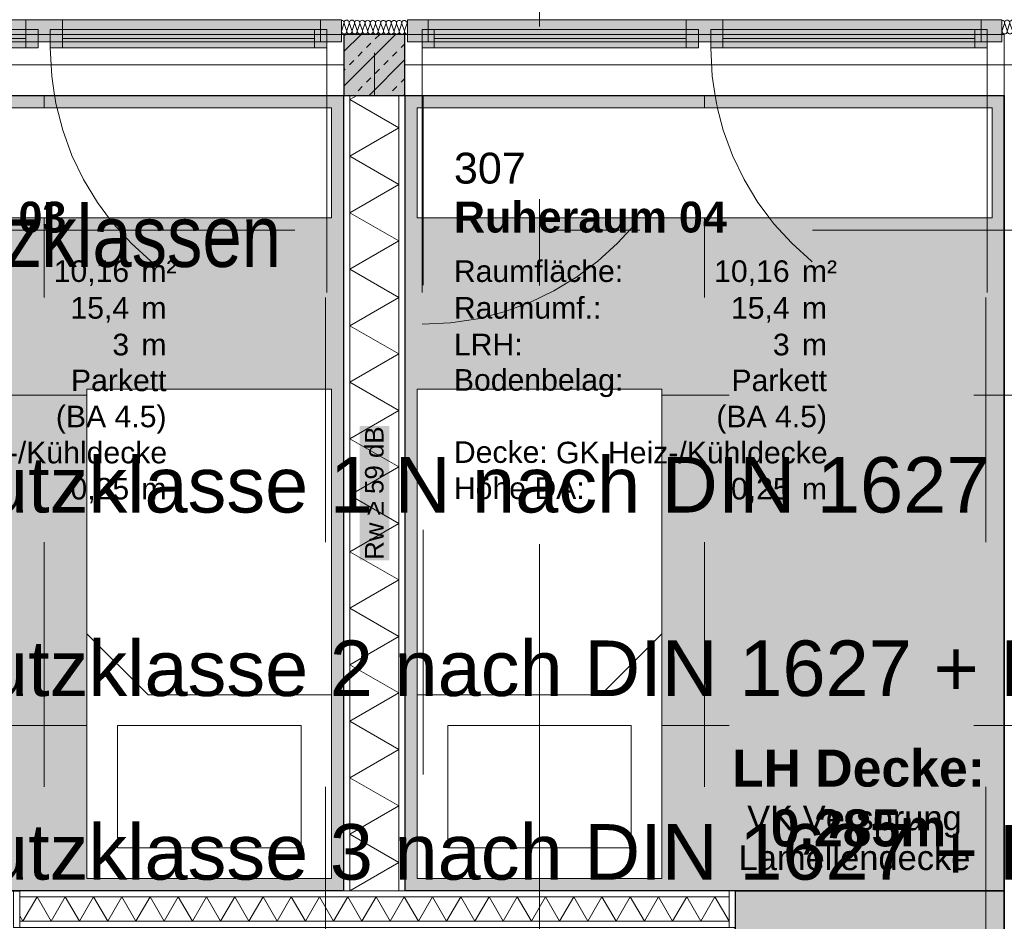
# Model space of a CAD drawing. Header units: metres. Extents: x -49 to 152, y -127 to 99.
# Tile 132 of 177: x -9.55 to -5.52, y -3.5 to 0.19. Entities that reach past the tile are written whole.
import ezdxf
from ezdxf.enums import TextEntityAlignment as Align

# ---------------------------------------------------------------- set-up
doc = ezdxf.new("R2010")
doc.units = ezdxf.units.M
doc.header["$PDMODE"] = 1
doc.header["$PDSIZE"] = -2
for name, pattern in [('Achsen 01', [5.291531, 3.175, -1.058062, 0.352704, -0.705764]), ('gestrichelt - 01', [2, 1, -1]), ('ISO-07 Punktiert', [0.889, 0.127, -0.762]), ('Raster 01', [2, 1, -1]), ('VW-01 Strichlinie kurz', [2, 1, -1])]:
    doc.linetypes.add(name, pattern=pattern)
doc.layers.get('0').update_dxf_attribs({"lineweight": 25})
for name, color, linetype, lineweight, true_color in [('013_Beton und Stahlbetonarbeiten-000 Brüstung', 7, 'Continuous', 9, 0xa6a6a6), ('013_Beton und Stahlbetonarbeiten-000 Sichtbeton-334 Außenwandöf', 5, 'Continuous', 5, 0x0000ff), ('014_Fassadenarbeiten-330 mineralische Dämmung', 7, 'Continuous', 9, 0x666666), ('027_Tischlerarbeiten-000 Versprung Akustikdecke', 7, 'gestrichelt - 01', 9, 0xa0a0a4), ('031_Metallbauarbeiten-350 Lamellendecke DS', 7, 'Continuous', 35, 0x666666), ('032_Metallarbeiten-Fenster', 7, 'Continuous', 13, 0x444444), ('039_Trockenbauarbeiten-340 Dämmung', 7, 'Continuous', 9, 0xc0c0c0), ('039_Trockenbauarbeiten-350 Deckenspiegel', 7, 'Continuous', 35, 0x008011), ('AV1-Achsen', 1, 'Achsen 01', 18, 0xff0000), ('AV1-Einrichtung', 7, 'Continuous', 9, 0xa6a6a6), ('AV1-Raster', 7, 'Raster 01', 9, 0xa6a6a6)]:
    doc.layers.add(name, color=color, linetype=linetype, lineweight=lineweight, true_color=true_color)
for name, color, linetype, lineweight in [('013_Beton und Stahlbetonarbeiten-000 Unterzüge', 7, 'ISO-07 Punktiert', 13), ('013_Beton und Stahlbetonarbeiten-330 Außenstützen', 7, 'Continuous', 25), ('039_Trockenbauarbeiten-340 Gipskarton', 7, 'Continuous', 9), ('039_Trockenbauarbeiten-alllg.', 7, 'Continuous', 9), ('_1.35m (3D)', 7, 'Continuous', 9), ('_GRU (2D)', 7, 'Continuous', 9), ('_Legende (2D)', 7, 'Continuous', 9), ('_OG 3 (2D)', 7, 'Continuous', 9), ('_OG 3 - DS (2D)', 7, 'Continuous', 9), ('AV1-Akustikvorgaben-Trennwände', 7, 'Continuous', 5), ('AV1-Schnitt Achsen', 7, 'Achsen 01', 18), ('AV1-Stempel-Raumstempel', 7, 'Continuous', 9), ('Bemaßung-Bemaßung', 7, 'Continuous', 9), ('Keine', 7, 'Continuous', 9)]:
    doc.layers.add(name, color=color, linetype=linetype, lineweight=lineweight)
doc.layers.get('0').freeze()
doc.styles.add('Arial', font='arial.ttf')
doc.styles.add('Arial (bold)', font='arialbd.ttf')
doc.styles.add('Arial Narrow', font='ARIALN.TTF')
doc.dimstyles.new('COE 50', dxfattribs={"dimtxt": 100.872396, "dimasz": 0.001414, "dimexe": 0.001, "dimexo": 0.01, "dimgap": 0.001, "dimtad": 1, "dimdec": 3, "dimtxsty": 'Arial', "dimblk": 'VW_SLASH-3', "dimblk1": 'VW_SLASH-3', "dimblk2": 'VW_SLASH-3', "dimcen": 0, "dimadec": 3, "dimazin": 0, "dimtfac": 0.8, "dimtdec": 3, "dimtix": 1, "dimtmove": 0, "dimatfit": 0, "dimldrblk": 'VW_SLASH-2', "dimfxl": 0.002, "dimfxlon": 1, "dimfrac": 2, "dimtolj": 1, "dimarcsym": 0})

# ---------------------------------------------------------------- blocks, each defined once
blk = doc.blocks.new('Group-4')
at = {"layer": 'AV1-Raster'}
for p, q in [((-9.45, -22.95), (-9.45, 1.35)), ((-8.1, -22.95), (-8.1, 1.35)), ((-6.75, -22.95), (-6.75, 1.35)), ((1.35, -1.35), (-40.5, -1.35)), ((1.35, -2.7), (-40.5, -2.7))]:
    blk.add_line(p, q, dxfattribs=at)
blk = doc.blocks.new('1.35m (3D)')
at = {"layer": 'AV1-Raster', "color": 7}
blk.add_blockref('Group-4', (0, 0), dxfattribs=at)
blk = doc.blocks.new('OG 3 - DS (2D)')
at = {"layer": '031_Metallbauarbeiten-350 Lamellendecke DS', "linetype": 'Continuous', "lineweight": 0, "transparency": 33554483}
for points in [[(-10.675, -0.125), (-10.675, -3.375), (-8.225, -3.375), (-8.225, -0.125)], [(-7.975, -3.375), (-5.525, -3.375), (-5.525, -0.125), (-7.975, -0.125)], [(-5.525, -3.375), (-6.625, -3.375), (-6.625, -5.275), (-5.525, -5.275)]]:
    blk.add_hatch(color=55, dxfattribs=at).paths.add_polyline_path(points)
at = {"layer": '039_Trockenbauarbeiten-350 Deckenspiegel', "linetype": 'Continuous', "lineweight": 0, "transparency": 33554508}
for points in [[(-10.675, -0.125), (-8.225, -0.125), (-8.225, -3.375), (-10.675, -3.375)], [(-7.975, -0.125), (-5.525, -0.125), (-5.525, -3.375), (-7.975, -3.375)]]:
    blk.add_hatch(color=2, dxfattribs=at).paths.add_polyline_path(points)
at = {"layer": '039_Trockenbauarbeiten-350 Deckenspiegel', "linetype": 'Continuous', "lineweight": 0, "transparency": 33554483}
blk.add_hatch(color=106, dxfattribs=at).paths.add_polyline_path([(-6.625, -3.375), (-5.525, -3.375), (-5.525, -5.275), (-6.625, -5.275)])
at = {"layer": '031_Metallbauarbeiten-350 Lamellendecke DS', "color": 251, "linetype": 'Continuous', "lineweight": 35, "transparency": 33554687, "flags": 128}
for points in [[(-10.675, -0.125), (-10.675, -3.375), (-8.225, -3.375), (-8.225, -0.125)], [(-7.975, -3.375), (-5.525, -3.375), (-5.525, -0.125), (-7.975, -0.125)], [(-5.525, -3.375), (-6.625, -3.375), (-6.625, -5.275), (-5.525, -5.275)]]:
    blk.add_lwpolyline(points, close=True, dxfattribs=at)
at = {"layer": '039_Trockenbauarbeiten-350 Deckenspiegel', "color": 251, "linetype": 'Continuous', "lineweight": 35, "transparency": 33554687, "flags": 128}
for points in [[(-10.675, -0.125), (-8.225, -0.125), (-8.225, -3.375), (-10.675, -3.375)], [(-7.975, -0.125), (-5.525, -0.125), (-5.525, -3.375), (-7.975, -3.375)]]:
    blk.add_lwpolyline(points, close=True, dxfattribs=at)
at = {"layer": '039_Trockenbauarbeiten-350 Deckenspiegel', "flags": 128}
blk.add_lwpolyline([(-6.625, -3.375), (-5.525, -3.375), (-5.525, -5.275), (-6.625, -5.275)], close=True, dxfattribs=at)
at = {"layer": '039_Trockenbauarbeiten-350 Deckenspiegel', "insert": (-6.1211, -3.0131), "char_height": 0.15131, "attachment_point": 5, "line_spacing_factor": 0.969122, "style": 'Arial (bold)'}
blk.add_mtext('LH Decke: \\P0,285m', dxfattribs=at)
blk = doc.blocks.new('Group-173')
at = {"color": 255, "transparency": 33554559}
for points in [[(-10.625, -0.175), (-8.275, -0.175), (-8.275, -0.625), (-10.625, -0.625)], [(-9.275, -1.325), (-8.275, -1.325), (-8.275, -3.325), (-9.275, -3.325)]]:
    blk.add_wipeout(points, dxfattribs=at).dxf.layer = 'AV1-Einrichtung'
at = {"layer": 'AV1-Einrichtung', "flags": 128}
for points in [[(-10.625, -0.175), (-8.275, -0.175), (-8.275, -0.625), (-10.625, -0.625)], [(-9.275, -1.325), (-8.275, -1.325), (-8.275, -3.325), (-9.275, -3.325)]]:
    blk.add_lwpolyline(points, close=True, dxfattribs=at)
at = {"color": 255, "transparency": 33554559}
for points in [[(-8.275, -2.575), (-9.025, -2.575), (-9.275, -2.325), (-9.275, -1.325), (-8.275, -1.325)], [(-9.15, -2.7), (-8.4, -2.7), (-8.4, -3.2), (-9.15, -3.2)]]:
    blk.add_wipeout(points, dxfattribs=at).dxf.layer = 'AV1-Einrichtung'
at = {"layer": 'AV1-Einrichtung', "flags": 128}
for points in [[(-8.275, -2.575), (-9.025, -2.575), (-9.275, -2.325), (-9.275, -1.325), (-8.275, -1.325)], [(-9.15, -2.7), (-8.4, -2.7), (-8.4, -3.2), (-9.15, -3.2)]]:
    blk.add_lwpolyline(points, close=True, dxfattribs=at)
blk = doc.blocks.new('Group-174')
at = {"color": 255, "transparency": 33554559}
for points in [[(-7.925, -0.175), (-5.575, -0.175), (-5.575, -0.625), (-7.925, -0.625)], [(-7.925, -1.325), (-6.925, -1.325), (-6.925, -3.325), (-7.925, -3.325)]]:
    blk.add_wipeout(points, dxfattribs=at).dxf.layer = 'AV1-Einrichtung'
at = {"layer": 'AV1-Einrichtung', "flags": 128}
for points in [[(-7.925, -0.175), (-5.575, -0.175), (-5.575, -0.625), (-7.925, -0.625)], [(-7.925, -1.325), (-6.925, -1.325), (-6.925, -3.325), (-7.925, -3.325)]]:
    blk.add_lwpolyline(points, close=True, dxfattribs=at)
at = {"color": 255, "transparency": 33554559}
for points in [[(-7.925, -2.575), (-7.175, -2.575), (-6.925, -2.325), (-6.925, -1.325), (-7.925, -1.325)], [(-7.8, -2.7), (-7.05, -2.7), (-7.05, -3.2), (-7.8, -3.2)]]:
    blk.add_wipeout(points, dxfattribs=at).dxf.layer = 'AV1-Einrichtung'
at = {"layer": 'AV1-Einrichtung', "flags": 128}
for points in [[(-7.925, -2.575), (-7.175, -2.575), (-6.925, -2.325), (-6.925, -1.325), (-7.925, -1.325)], [(-7.8, -2.7), (-7.05, -2.7), (-7.05, -3.2), (-7.8, -3.2)]]:
    blk.add_lwpolyline(points, close=True, dxfattribs=at)
blk = doc.blocks.new('Group-219')
at = {"color": 255, "linetype": 'Continuous', "lineweight": 5}
blk.add_wipeout([(-3.4, 6.65), (-3.4, 9.55), (-3.5, 9.55), (-3.5, 6.65)], dxfattribs=at).dxf.layer = '039_Trockenbauarbeiten-340 Dämmung'
blk = doc.blocks.new('Group-220')
at = {"layer": '039_Trockenbauarbeiten-340 Dämmung', "transparency": 33554687, "flags": 128}
blk.add_lwpolyline([(-3.5, 6.65), (-3.4, 6.7077), (-3.5, 6.7655), (-3.4, 6.8232), (-3.5, 6.8809), (-3.4, 6.9387), (-3.5, 6.9964), (-3.4, 7.0541), (-3.5, 7.1119), (-3.4, 7.1696), (-3.5, 7.2274), (-3.4, 7.2851), (-3.5, 7.3428), (-3.4, 7.4006), (-3.5, 7.4583), (-3.4, 7.516), (-3.5, 7.5738), (-3.4, 7.6315), (-3.5, 7.6892), (-3.4, 7.747), (-3.5, 7.8047), (-3.4, 7.8624), (-3.5, 7.9202), (-3.4, 7.9779), (-3.5, 8.0356), (-3.4, 8.0934), (-3.5, 8.1511), (-3.4, 8.2088), (-3.5, 8.2666), (-3.4, 8.3243), (-3.5, 8.3821), (-3.4, 8.4398), (-3.5, 8.4975), (-3.4, 8.5553), (-3.5, 8.613), (-3.4, 8.6707), (-3.5, 8.7285), (-3.4, 8.7862), (-3.5, 8.8439), (-3.4, 8.9017), (-3.5, 8.9594), (-3.4, 9.0171), (-3.5, 9.0749), (-3.4, 9.1326), (-3.5, 9.1903), (-3.4, 9.2481), (-3.5, 9.3058), (-3.4, 9.3635), (-3.5, 9.4213), (-3.4, 9.479), (-3.5, 9.5368), (-3.4771, 9.55)], dxfattribs=at)
blk = doc.blocks.new('Group-221')
at = {"layer": '039_Trockenbauarbeiten-340 Dämmung'}
blk.add_blockref('Group-219', (0, 0), dxfattribs=at)
at = {"layer": '039_Trockenbauarbeiten-340 Dämmung', "transparency": 33554687}
blk.add_blockref('Group-220', (0, 0), dxfattribs=at)
blk = doc.blocks.new('Parametric Object-20')
at = {"layer": '039_Trockenbauarbeiten-340 Dämmung', "color": 7, "transparency": 33554687}
blk.add_blockref('Group-221', (0, 0), dxfattribs=at)
at = {"layer": '039_Trockenbauarbeiten-340 Dämmung', "color": 0, "flags": 1}
for tag in ['IFC_UUID', 'instanceID', 'prm0_name', 'prm0_type', 'prm0_value', 'prm1_name', 'prm1_type', 'prm1_value', 'prm2_name', 'prm2_type', 'prm2_value', 'prm3_name', 'prm3_type', 'prm3_value', 'prm4_name', 'prm4_type', 'prm4_value', 'prm5_name', 'prm5_type', 'prm5_value', 'prm6_name', 'prm6_type', 'prm6_value']:
    blk.add_attdef(tag, (-9.55, -3.5), '', height=0.00018, dxfattribs=at)
blk = doc.blocks.new('Group-288')
at = {"color": 255, "linetype": 'Continuous', "lineweight": 5}
blk.add_wipeout([(-3.375, 8), (-0.125, 8), (-0.125, 8.2), (-3.375, 8.2)], dxfattribs=at).dxf.layer = '039_Trockenbauarbeiten-340 Dämmung'
blk = doc.blocks.new('Group-289')
at = {"layer": '039_Trockenbauarbeiten-340 Dämmung', "transparency": 33554687, "flags": 128}
blk.add_lwpolyline([(-3.375, 8.2), (-3.2595, 8), (-3.1441, 8.2), (-3.0286, 8), (-2.9131, 8.2), (-2.7976, 8), (-2.6822, 8.2), (-2.5667, 8), (-2.4512, 8.2), (-2.3358, 8), (-2.2203, 8.2), (-2.1048, 8), (-1.9894, 8.2), (-1.8739, 8), (-1.7584, 8.2), (-1.6429, 8), (-1.5275, 8.2), (-1.412, 8), (-1.2965, 8.2), (-1.1811, 8), (-1.0656, 8.2), (-0.9501, 8), (-0.8347, 8.2), (-0.7192, 8), (-0.6037, 8.2), (-0.4882, 8), (-0.3728, 8.2), (-0.2573, 8), (-0.1418, 8.2), (-0.125, 8.1708)], dxfattribs=at)
blk = doc.blocks.new('Group-290')
at = {"layer": '039_Trockenbauarbeiten-340 Dämmung'}
blk.add_blockref('Group-288', (0, 0), dxfattribs=at)
at = {"layer": '039_Trockenbauarbeiten-340 Dämmung', "transparency": 33554687}
blk.add_blockref('Group-289', (0, 0), dxfattribs=at)
blk = doc.blocks.new('Parametric Object-40')
at = {"layer": '039_Trockenbauarbeiten-340 Dämmung', "color": 7, "transparency": 33554687}
blk.add_blockref('Group-290', (0, 0), dxfattribs=at)
at = {"layer": '039_Trockenbauarbeiten-340 Dämmung', "color": 0, "flags": 1}
for tag in ['IFC_UUID', 'instanceID', 'prm0_name', 'prm0_type', 'prm0_value', 'prm1_name', 'prm1_type', 'prm1_value', 'prm2_name', 'prm2_type', 'prm2_value', 'prm3_name', 'prm3_type', 'prm3_value', 'prm4_name', 'prm4_type', 'prm4_value', 'prm5_name', 'prm5_type', 'prm5_value', 'prm6_name', 'prm6_type', 'prm6_value']:
    blk.add_attdef(tag, (-8.2, -3.375), '', height=0.00018, dxfattribs=at)
blk = doc.blocks.new('VW_SLASH-3')
at = {"color": 0, "linetype": 'ByBlock', "lineweight": -2, "transparency": 16777216}
blk.add_line((0, 0), (-1, 0), dxfattribs=at)
at = {"color": 0, "linetype": 'Continuous', "lineweight": 15, "transparency": 16777216, "flags": 128}
blk.add_lwpolyline([(0.5, 0.5), (-0.5, -0.5)], dxfattribs=at)
blk = doc.blocks.new('*D780')
at = {"layer": 'Bemaßung-Bemaßung', "color": 0, "linetype": 'Continuous', "lineweight": -2}
for p, q in [((-9.575, 1.575), (-9.575, 1.725)), ((-7.975, 1.575), (-7.975, 1.725)), ((-8.0457, 1.675), (-9.5043, 1.675))]:
    blk.add_line(p, q, dxfattribs=at)
at = {"layer": 'Defpoints', "color": 0}
for p in [(-9.575, 1.675), (-7.975, -0.125), (-9.575, -3.375)]:
    blk.add_point(p, dxfattribs=at)
at = {"layer": 'Bemaßung-Bemaßung', "color": 0, "lineweight": -2, "xscale": 0.070693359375, "yscale": 0.070693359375, "zscale": 0.070693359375, "rotation": 180}
blk.add_blockref('VW_SLASH-3', (-9.575, 1.675), dxfattribs=at)
at = {"layer": 'Bemaßung-Bemaßung', "color": 0, "lineweight": -2, "xscale": 0.070693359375, "yscale": 0.070693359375, "zscale": 0.070693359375}
blk.add_blockref('VW_SLASH-3', (-7.975, 1.675), dxfattribs=at)
at = {"layer": 'Bemaßung-Bemaßung', "color": 0, "insert": (-8.775, 1.7856), "char_height": 0.10087, "attachment_point": 5, "style": 'Arial'}
blk.add_mtext('\\A1;1,60', dxfattribs=at)
blk = doc.blocks.new('VW_SLASH-2')
at = {"color": 0, "linetype": 'ByBlock', "lineweight": -2, "transparency": 16777216}
blk.add_line((0, 0), (-1, 0), dxfattribs=at)
at = {"color": 0, "linetype": 'Continuous', "lineweight": 15, "transparency": 16777216, "flags": 128}
blk.add_lwpolyline([(0.5, 0.5), (-0.5, -0.5)], dxfattribs=at)
blk = doc.blocks.new('*D781')
at = {"layer": 'Bemaßung-Bemaßung', "color": 0, "linetype": 'Continuous', "lineweight": -2}
for p, q in [((-7.975, 1.575), (-7.975, 1.725)), ((-6.625, 1.575), (-6.625, 1.725)), ((-6.6957, 1.675), (-7.9043, 1.675))]:
    blk.add_line(p, q, dxfattribs=at)
at = {"layer": 'Defpoints', "color": 0}
for p in [(-7.975, 1.675), (-7.975, -0.125), (-6.625, -3.375)]:
    blk.add_point(p, dxfattribs=at)
at = {"layer": 'Bemaßung-Bemaßung', "color": 0, "lineweight": -2, "xscale": 0.070693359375, "yscale": 0.070693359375, "zscale": 0.070693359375, "rotation": 180}
blk.add_blockref('VW_SLASH-3', (-7.975, 1.675), dxfattribs=at)
at = {"layer": 'Bemaßung-Bemaßung', "color": 0, "lineweight": -2, "xscale": 0.070693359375, "yscale": 0.070693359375, "zscale": 0.070693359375}
blk.add_blockref('VW_SLASH-3', (-6.625, 1.675), dxfattribs=at)
at = {"layer": 'Bemaßung-Bemaßung', "color": 0, "insert": (-7.3, 1.7856), "char_height": 0.10087, "attachment_point": 5, "style": 'Arial'}
blk.add_mtext('\\A1;1,35', dxfattribs=at)
blk = doc.blocks.new('*D782')
at = {"layer": 'Bemaßung-Bemaßung', "color": 0, "linetype": 'Continuous', "lineweight": -2}
for p, q in [((-6.625, 1.575), (-6.625, 1.725)), ((-5.275, 1.575), (-5.275, 1.725)), ((-5.3457, 1.675), (-6.5543, 1.675))]:
    blk.add_line(p, q, dxfattribs=at)
at = {"layer": 'Defpoints', "color": 0}
for p in [(-6.625, 1.675), (-5.275, -0.125), (-6.625, -3.375)]:
    blk.add_point(p, dxfattribs=at)
at = {"layer": 'Bemaßung-Bemaßung', "color": 0, "lineweight": -2, "xscale": 0.070693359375, "yscale": 0.070693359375, "zscale": 0.070693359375, "rotation": 180}
blk.add_blockref('VW_SLASH-3', (-6.625, 1.675), dxfattribs=at)
at = {"layer": 'Bemaßung-Bemaßung', "color": 0, "lineweight": -2, "xscale": 0.070693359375, "yscale": 0.070693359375, "zscale": 0.070693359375}
blk.add_blockref('VW_SLASH-3', (-5.275, 1.675), dxfattribs=at)
at = {"layer": 'Bemaßung-Bemaßung', "color": 0, "insert": (-5.95, 1.7856), "char_height": 0.10087, "attachment_point": 5, "style": 'Arial'}
blk.add_mtext('\\A1;1,35', dxfattribs=at)
blk = doc.blocks.new('COE - Fenster 01')
at = {"layer": '032_Metallarbeiten-Fenster', "linetype": 'Continuous', "lineweight": 0}
for points in [[(-0.03, 2.515), (-0.03, 2.43), (0.06, 2.43), (0.06, 2.515)], [(0.02, 2.455), (0.02, 2.405), (-0.055, 2.405), (-0.055, 2.455)], [(-0.03, 2.43), (0.06, 2.43), (0.06, 0.17), (-0.03, 0.17)], [(0.02, 2.405), (0.02, 1.375), (-0.055, 1.375), (-0.055, 2.405)], [(0.02, 1.375), (0.02, 1.325), (-0.055, 1.325), (-0.055, 1.375)], [(0.06, 1.375), (0.06, 1.225), (-0.03, 1.225), (-0.03, 1.375)], [(0.02, 1.225), (0.02, 1.275), (-0.055, 1.275), (-0.055, 1.225)], [(0.02, 0.195), (0.02, 1.225), (-0.055, 1.225), (-0.055, 0.195)], [(0.02, 0.145), (0.02, 0.195), (-0.055, 0.195), (-0.055, 0.145)], [(0.06, 0.17), (-0.03, 0.17), (-0.03, 0.085), (0.06, 0.085)]]:
    blk.add_hatch(color=7, dxfattribs=at).paths.add_polyline_path(points)
at = {"layer": '032_Metallarbeiten-Fenster', "color": 7, "linetype": 'gestrichelt - 01', "lineweight": 18, "transparency": 33554687}
for p, q in [((-0.055, 2.455), (-1.185, 2.455)), ((-0.055, 0.145), (-1.185, 0.145))]:
    blk.add_line(p, q, dxfattribs=at)
at = {"layer": '032_Metallarbeiten-Fenster', "color": 7, "lineweight": 18}
for p, q in [((-0.0175, 2.405), (-0.0175, 1.375)), ((-0.0175, 0.195), (-0.0175, 1.225))]:
    blk.add_line(p, q, dxfattribs=at)
at = {"layer": '032_Metallarbeiten-Fenster', "color": 7, "lineweight": 18, "flags": 128}
for points in [[(-0.03, 2.515), (-0.03, 2.43), (0.06, 2.43), (0.06, 2.515)], [(0.02, 2.455), (0.02, 2.405), (-0.055, 2.405), (-0.055, 2.455)], [(-0.03, 2.43), (0.06, 2.43), (0.06, 0.17), (-0.03, 0.17)], [(0.02, 2.405), (0.02, 1.375), (-0.055, 1.375), (-0.055, 2.405)], [(0.02, 1.375), (0.02, 1.325), (-0.055, 1.325), (-0.055, 1.375)], [(0.06, 1.375), (0.06, 1.225), (-0.03, 1.225), (-0.03, 1.375)], [(0.02, 1.225), (0.02, 1.275), (-0.055, 1.275), (-0.055, 1.225)], [(0.02, 0.195), (0.02, 1.225), (-0.055, 1.225), (-0.055, 0.195)], [(0.02, 0.145), (0.02, 0.195), (-0.055, 0.195), (-0.055, 0.145)], [(0.06, 0.17), (-0.03, 0.17), (-0.03, 0.085), (0.06, 0.085)]]:
    blk.add_lwpolyline(points, close=True, dxfattribs=at)
at = {"layer": '032_Metallarbeiten-Fenster', "color": 7, "linetype": 'gestrichelt - 01', "lineweight": 18, "transparency": 33554687}
for centre, start, end in [((-0.055, 2.455), 180.0004, 270), ((-0.055, 0.145), 90, 179.9996)]:
    blk.add_arc(centre, 1.13, start, end, dxfattribs=at)
blk = doc.blocks.new('Group-526')
at = {"layer": '014_Fassadenarbeiten-330 mineralische Dämmung', "transparency": 33554687, "flags": 128}
for points in [[(15.324, -23.2855, 0.513088), (15.3343, -23.2714), (15.3251, -23.2435, -1.372995), (15.3455, -23.2434), (15.3354, -23.2714, 1.372583), (15.3558, -23.2713), (15.3466, -23.2434, -1.372995), (15.367, -23.2432), (15.3568, -23.2713, 1.372583), (15.3772, -23.2712)], [(15.3354, -23.2714, 1.372583), (15.3558, -23.2713), (15.3466, -23.2434, -1.372995), (15.367, -23.2432), (15.3568, -23.2713, 1.372583), (15.3772, -23.2712), (15.368, -23.2432, -1.372995), (15.3884, -23.2431), (15.3783, -23.2712, 1.372583), (15.3987, -23.2711), (15.3895, -23.2431, -1.372995), (15.4099, -23.243), (15.3997, -23.2711, 1.372583), (15.4201, -23.2709), (15.4109, -23.243, -1.372995), (15.4313, -23.2429), (15.4212, -23.2709, 1.372583), (15.4416, -23.2708), (15.4324, -23.2429, -1.372995), (15.4528, -23.2427), (15.4426, -23.2708, 1.372583), (15.463, -23.2707), (15.4538, -23.2427, -1.372995), (15.4742, -23.2426), (15.464, -23.2707, 1.372583), (15.4844, -23.2706), (15.4753, -23.2426, -1.372995), (15.4957, -23.2425), (15.4855, -23.2705, 1.372583), (15.5059, -23.2704), (15.4967, -23.2425, -1.372995), (15.5171, -23.2424), (15.5069, -23.2704, 1.372583), (15.5273, -23.2703), (15.5182, -23.2424, -1.372995), (15.5386, -23.2422), (15.5284, -23.2703, 1.372583), (15.5488, -23.2702), (15.5396, -23.2422, -1.372995), (15.56, -23.2421), (15.5498, -23.2702, 1.372583), (15.5702, -23.27), (15.5611, -23.2421, -1.372995), (15.5815, -23.242)], [(15.5284, -23.2703, 0.324435), (15.5324, -23.2822, 0.324435), (15.545, -23.2822, 0.324435), (15.5488, -23.2702), (15.5396, -23.2422, -0.324488), (15.5435, -23.2302, -0.324488), (15.5561, -23.2302, -0.324488), (15.56, -23.2421), (15.5498, -23.2702, 0.324435), (15.5538, -23.2821, 0.324435), (15.5664, -23.282, 0.324435), (15.5702, -23.27), (15.5611, -23.2421, -0.324488), (15.5649, -23.2301, -0.324488), (15.5775, -23.23, -0.324488), (15.5815, -23.242), (15.5713, -23.27, 0.324435), (15.5753, -23.282, 0.324435), (15.5879, -23.2819, 0.324435), (15.5917, -23.2699), (15.5825, -23.242, -0.540395), (15.5937, -23.228)], [(15.594, -23.279, -0.225531), (15.5927, -23.2699), (15.5939, -23.2666)]]:
    blk.add_lwpolyline(points, format="xyb", dxfattribs=at)
blk = doc.blocks.new('Group-530')
at = {"layer": '014_Fassadenarbeiten-330 mineralische Dämmung', "transparency": 33554687}
blk.add_blockref('Group-526', (0, 0), dxfattribs=at)
blk = doc.blocks.new('Parametric Object-75')
at = {"layer": '014_Fassadenarbeiten-330 mineralische Dämmung', "color": 7, "transparency": 33554687}
blk.add_blockref('Group-530', (0, 0), dxfattribs=at)
at = {"layer": '014_Fassadenarbeiten-330 mineralische Dämmung', "color": 0, "flags": 1}
for tag in ['IFC_UUID', 'instanceID', 'prm0_name', 'prm0_type', 'prm0_value', 'prm1_name', 'prm1_type', 'prm1_value', 'prm2_name', 'prm2_type', 'prm2_value', 'prm3_name', 'prm3_type', 'prm3_value', 'prm4_name', 'prm4_type', 'prm4_value', 'prm5_name', 'prm5_type', 'prm5_value', 'prm6_name', 'prm6_type', 'prm6_value']:
    blk.add_attdef(tag, (-8.2352, 0.1232), '', height=0.00018, dxfattribs=at)
blk = doc.blocks.new('Group-532')
at = {"layer": '014_Fassadenarbeiten-330 mineralische Dämmung', "transparency": 33554687, "flags": 128}
for points in [[(15.324, -23.2855, 0.513088), (15.3343, -23.2714), (15.3251, -23.2435, -1.372995), (15.3455, -23.2434), (15.3354, -23.2714, 1.372583), (15.3558, -23.2713), (15.3466, -23.2434, -1.372995), (15.367, -23.2432), (15.3568, -23.2713, 1.372583), (15.3772, -23.2712)], [(15.3354, -23.2714, 1.372583), (15.3558, -23.2713), (15.3466, -23.2434, -1.372995), (15.367, -23.2432), (15.3568, -23.2713, 1.372583), (15.3772, -23.2712), (15.368, -23.2432, -1.372995), (15.3884, -23.2431), (15.3783, -23.2712, 1.372583), (15.3987, -23.2711), (15.3895, -23.2431, -1.372995), (15.4099, -23.243), (15.3997, -23.2711, 1.372583), (15.4201, -23.2709), (15.4109, -23.243, -1.372995), (15.4313, -23.2429), (15.4212, -23.2709, 1.372583), (15.4416, -23.2708), (15.4324, -23.2429, -1.372995), (15.4528, -23.2427), (15.4426, -23.2708, 1.372583), (15.463, -23.2707), (15.4538, -23.2427, -1.372995), (15.4742, -23.2426), (15.464, -23.2707, 1.372583), (15.4844, -23.2706), (15.4753, -23.2426, -1.372995), (15.4957, -23.2425), (15.4855, -23.2705, 1.372583), (15.5059, -23.2704), (15.4967, -23.2425, -1.372995), (15.5171, -23.2424), (15.5069, -23.2704, 1.372583), (15.5273, -23.2703), (15.5182, -23.2424, -1.372995), (15.5386, -23.2422), (15.5284, -23.2703, 1.372583), (15.5488, -23.2702), (15.5396, -23.2422, -1.372995), (15.56, -23.2421), (15.5498, -23.2702, 1.372583), (15.5702, -23.27), (15.5611, -23.2421, -1.372995), (15.5815, -23.242)], [(15.5284, -23.2703, 0.324435), (15.5324, -23.2822, 0.324435), (15.545, -23.2822, 0.324435), (15.5488, -23.2702), (15.5396, -23.2422, -0.324488), (15.5435, -23.2302, -0.324488), (15.5561, -23.2302, -0.324488), (15.56, -23.2421), (15.5498, -23.2702, 0.324435), (15.5538, -23.2821, 0.324435), (15.5664, -23.282, 0.324435), (15.5702, -23.27), (15.5611, -23.2421, -0.324488), (15.5649, -23.2301, -0.324488), (15.5775, -23.23, -0.324488), (15.5815, -23.242), (15.5713, -23.27, 0.324435), (15.5753, -23.282, 0.324435), (15.5879, -23.2819, 0.324435), (15.5917, -23.2699), (15.5825, -23.242, -0.540395), (15.5937, -23.228)], [(15.594, -23.279, -0.225531), (15.5927, -23.2699), (15.5939, -23.2666)]]:
    blk.add_lwpolyline(points, format="xyb", dxfattribs=at)
blk = doc.blocks.new('Group-536')
at = {"layer": '014_Fassadenarbeiten-330 mineralische Dämmung', "transparency": 33554687}
blk.add_blockref('Group-532', (0, 0), dxfattribs=at)
blk = doc.blocks.new('Parametric Object-76')
at = {"layer": '014_Fassadenarbeiten-330 mineralische Dämmung', "color": 7, "transparency": 33554687}
blk.add_blockref('Group-536', (0, 0), dxfattribs=at)
at = {"layer": '014_Fassadenarbeiten-330 mineralische Dämmung', "color": 0, "flags": 1}
for tag in ['IFC_UUID', 'instanceID', 'prm0_name', 'prm0_type', 'prm0_value', 'prm1_name', 'prm1_type', 'prm1_value', 'prm2_name', 'prm2_type', 'prm2_value', 'prm3_name', 'prm3_type', 'prm3_value', 'prm4_name', 'prm4_type', 'prm4_value', 'prm5_name', 'prm5_type', 'prm5_value', 'prm6_name', 'prm6_type', 'prm6_value']:
    blk.add_attdef(tag, (-5.5352, 0.1232), '', height=0.00018, dxfattribs=at)
blk = doc.blocks.new('Raumstempel - Symbol - 1 (2D)')
at = {"layer": 'AV1-Stempel-Raumstempel', "attachment_point": 1, "line_spacing_factor": 0.967919, "style": 'Arial'}
for s, insert, char_height in [('Raumfläche:', (0.2, -0.6736), 0.088263), ('m²', (1.6225, -0.6736), 0.08826), ('Raumumf.:', (0.2, -0.8236), 0.08826), ('m', (1.6225, -0.8236), 0.0883), ('LRH:', (0.2, -0.9736), 0.08826), ('m', (1.6225, -0.9736), 0.0883), ('Bodenbelag:', (0.2, -1.118), 0.088263), ('Decke:', (0.2, -1.4131), 0.08826), ('Höhe DA:', (0.2, -1.5607), 0.08826), ('m', (1.6225, -1.5625), 0.0883)]:
    blk.add_mtext(s, dxfattribs=dict(at, insert=insert, char_height=char_height))
at = {"layer": 'AV1-Stempel-Raumstempel'}
for tag, style, p in [('Raumnummer', 'Arial', (0.2, -0.2337)), ('Raumname', 'Arial (bold)', (0.2, -0.4337))]:
    blk.add_attdef(tag, text='', height=0.1261, dxfattribs=dict(at, style=style)).set_placement(p, align=Align.TOP_LEFT)
at = {"layer": 'AV1-Stempel-Raumstempel', "style": 'Arial'}
for tag, p in [('Raumfläche', (1.5725, -0.6736)), ('Raumumfang', (1.5725, -0.8236)), ('LRH', (1.5725, -0.9736)), ('Bodenbelag', (1.7253, -1.1199)), ('Bodendetail', (1.7253, -1.2674)), ('Decke', (1.7278, -1.415)), ('Höhe_DA', (1.5725, -1.5625))]:
    blk.add_attdef(tag, text='', height=0.0883, dxfattribs=at).set_placement(p, align=Align.TOP_RIGHT)
blk = doc.blocks.new('Legende (2D)')
at = {"layer": 'Keine', "color": 253, "transparency": 33554687, "insert": (-11.4364, -0.5731), "char_height": 0.252181, "attachment_point": 1, "line_spacing_factor": 0.966594, "style": 'Arial Narrow'}
blk.add_mtext('Einbruchschutzklassen', dxfattribs=at)
at = {"layer": 'Keine', "color": 7, "transparency": 33554687, "char_height": 0.226963, "attachment_point": 4, "line_spacing_factor": 0.969122, "style": 'Arial'}
for s, insert in [('Einbruchschutzklasse 1 N nach DIN 1627 {\\C8;keine Anforderung an Verglasung }', (-11.4364, -1.75)), ('Einbruchschutzklasse 2 nach DIN 1627 {\\C8;+ P4A Verglasung nach EN 356}', (-11.4364, -2.5)), ('Einbruchschutzklasse 3 nach DIN 1627 {\\C8;\\H0.984x;+ P5A Verglasung nach EN 356}', (-11.4364, -3.25))]:
    blk.add_mtext(s, dxfattribs=dict(at, insert=insert))
blk = doc.blocks.new('Group-879')
at = {"layer": 'AV1-Achsen'}
blk.add_line((-43.2844, 0), (4.2656, 0), dxfattribs=at)
blk = doc.blocks.new('Group-886')
at = {"layer": 'AV1-Schnitt Achsen'}
blk.add_line((-43.35, -0.675), (4.2, -0.675), dxfattribs=at)
blk = doc.blocks.new('Group-889')
at = {"layer": 'AV1-Schnitt Achsen'}
blk.add_line((-7.425, -26.3), (-7.425, 4.7), dxfattribs=at)
blk = doc.blocks.new('GRU (2D)')
at = {"layer": 'AV1-Achsen', "color": 7}
blk.add_blockref('Group-879', (0, 0), dxfattribs=at)
at = {"layer": 'AV1-Schnitt Achsen', "color": 7}
for name in ['Group-889', 'Group-886']:
    blk.add_blockref(name, (0, 0), dxfattribs=at)
blk = doc.blocks.new('OG 3 (2D)')
at = {"layer": 'AV1-Einrichtung', "color": 7}
for name in ['Group-173', 'Group-174']:
    blk.add_blockref(name, (0, 0), dxfattribs=at)
at = {"color": 255}
for points, layer in [([(-10.675, -0.125), (-10.675, 0.125), (-8.225, 0.125), (-8.225, -0.125)], '013_Beton und Stahlbetonarbeiten-000 Brüstung'), ([(-7.975, -0.125), (-7.975, 0.125), (-5.525, 0.125), (-5.525, -0.125)], '013_Beton und Stahlbetonarbeiten-000 Brüstung'), ([(-8, -3.375), (-8, -0.125), (-8.2, -0.125), (-8.2, -3.375)], '039_Trockenbauarbeiten-340 Dämmung'), ([(-6.65, -3.4), (-6.65, -3.525), (-6.75, -3.525), (-6.75, -3.5), (-9.45, -3.5), (-9.45, -3.525), (-9.55, -3.525), (-9.55, -3.4)], '039_Trockenbauarbeiten-340 Dämmung')]:
    blk.add_wipeout(points, dxfattribs=at).dxf.layer = layer
at = {"layer": '013_Beton und Stahlbetonarbeiten-000 Brüstung', "flags": 128}
for points in [[(-10.675, -0.125), (-10.675, 0.125), (-8.225, 0.125), (-8.225, -0.125)], [(-7.975, -0.125), (-7.975, 0.125), (-5.525, 0.125), (-5.525, -0.125)]]:
    blk.add_lwpolyline(points, close=True, dxfattribs=at)
at = {"layer": '013_Beton und Stahlbetonarbeiten-000 Unterzüge', "linetype": 'VW-01 Strichlinie kurz', "flags": 128}
blk.add_lwpolyline([(-5.6, -7.95), (-5.6, -0.125), (-5.2, -0.125), (-5.2, -7.95)], close=True, dxfattribs=at)
at = {"layer": '027_Tischlerarbeiten-000 Versprung Akustikdecke', "color": 7, "linetype": 'Continuous'}
blk.add_solid([(-6.1375, -3.375), (-6.1793, -3.321), (-6.0957, -3.321)], dxfattribs=at)
at = {"layer": '039_Trockenbauarbeiten-340 Dämmung', "flags": 128}
for points in [[(-8, -3.375), (-8, -0.125), (-8.2, -0.125), (-8.2, -3.375)], [(-6.65, -3.4), (-6.65, -3.525), (-6.75, -3.525), (-6.75, -3.5), (-9.45, -3.5), (-9.45, -3.525), (-9.55, -3.525), (-9.55, -3.4)]]:
    blk.add_lwpolyline(points, close=True, dxfattribs=at)
at = {"layer": '039_Trockenbauarbeiten-alllg.'}
for p, q in [((-8.225, 0), (-10.675, 0)), ((-5.525, 0), (-7.975, 0))]:
    blk.add_line(p, q, dxfattribs=at)
at = {"layer": '014_Fassadenarbeiten-330 mineralische Dämmung', "xscale": -1, "rotation": 180}
for name, p in [('Parametric Object-75', (-23.5589, -23.1023)), ('Parametric Object-76', (-20.8589, -23.1023))]:
    blk.add_blockref(name, p, dxfattribs=at)
at = {"layer": 'AV1-Stempel-Raumstempel'}
for p, values in [((-10.675, -0.125), {'Raumname': 'Ruheraum 03', 'Raumnummer': '305', 'Bodendetail': '(BA 4.5)', 'Raumfläche': '10,16', 'LRH': '3', 'Raumumfang': '15,4', 'Höhe_DA': '0,25', 'Decke': 'GK Heiz-/Kühldecke', 'Bodenbelag': 'Parkett'}), ((-7.975, -0.125), {'Raumname': 'Ruheraum 04', 'Raumnummer': '307', 'Bodendetail': '(BA 4.5)', 'Raumfläche': '10,16', 'LRH': '3', 'Raumumfang': '15,4', 'Höhe_DA': '0,25', 'Decke': 'GK Heiz-/Kühldecke', 'Bodenbelag': 'Parkett'})]:
    blk.add_blockref('Raumstempel - Symbol - 1 (2D)', p, dxfattribs=at).add_auto_attribs(values)
at = {"layer": '027_Tischlerarbeiten-000 Versprung Akustikdecke', "insert": (-6.1375, -3.2921), "char_height": 0.100872, "attachment_point": 8, "line_spacing_factor": 0.969122, "style": 'Arial'}
blk.add_mtext('VK Versprung\\PLamellendecke', dxfattribs=at)
at = {"layer": '039_Trockenbauarbeiten-340 Dämmung', "rotation": 90}
for name in ['Parametric Object-40', 'Parametric Object-20']:
    blk.add_blockref(name, (0, 0), dxfattribs=at)
at = {"layer": 'AV1-Akustikvorgaben-Trennwände', "color": 7}
blk.add_solid([(-8.0391, -2.0242), (-8.0391, -1.4758), (-8.1609, -2.0242), (-8.1609, -1.4758)], dxfattribs=at)
blk.add_solid([(-8.0391, -2.0242), (-8.0391, -1.4758), (-8.1609, -2.0242), (-8.1609, -1.4758)], dxfattribs=at)
at = {"layer": 'AV1-Akustikvorgaben-Trennwände', "insert": (-8.1, -1.75), "char_height": 0.07565, "attachment_point": 5, "rotation": 90, "line_spacing_factor": 0.971931, "style": 'Arial'}
blk.add_mtext('Rw ≥ 59 dB', dxfattribs=at)
at = {"color": 255}
blk.add_wipeout([(-9.55, -3.525), (-6.65, -3.525), (-6.65, -3.5), (-9.55, -3.5)], dxfattribs=at).dxf.layer = '039_Trockenbauarbeiten-340 Gipskarton'
at = {"layer": '039_Trockenbauarbeiten-340 Gipskarton', "flags": 128}
blk.add_lwpolyline([(-9.55, -3.525), (-6.65, -3.525), (-6.65, -3.5), (-9.55, -3.5)], close=True, dxfattribs=at)
at = {"color": 255}
blk.add_wipeout([(-6.65, -3.375), (-6.625, -3.375), (-6.625, -3.525), (-6.65, -3.525)], dxfattribs=at).dxf.layer = '039_Trockenbauarbeiten-340 Gipskarton'
at = {"layer": '027_Tischlerarbeiten-000 Versprung Akustikdecke'}
blk.add_line((-6.625, -3.375), (-5.525, -3.375), dxfattribs=at)
at = {"layer": '039_Trockenbauarbeiten-340 Gipskarton', "flags": 128}
blk.add_lwpolyline([(-6.65, -3.375), (-6.625, -3.375), (-6.625, -3.525), (-6.65, -3.525)], close=True, dxfattribs=at)
at = {"color": 255}
blk.add_wipeout([(-9.55, -3.375), (-6.65, -3.375), (-6.65, -3.4), (-9.55, -3.4)], dxfattribs=at).dxf.layer = '039_Trockenbauarbeiten-340 Gipskarton'
at = {"layer": '039_Trockenbauarbeiten-340 Gipskarton', "flags": 128}
for points in [[(-9.575, -3.375), (-9.55, -3.375), (-9.55, -3.525), (-9.575, -3.525)], [(-9.55, -3.375), (-6.65, -3.375), (-6.65, -3.4), (-9.55, -3.4)]]:
    blk.add_lwpolyline(points, close=True, dxfattribs=at)
at = {"layer": 'Bemaßung-Bemaßung', "linetype": 'Continuous'}
dim = blk.add_linear_dim(base=(-6.625, 1.675), p1=(-5.275, -0.125), p2=(-6.625, -3.375), text='1,35', dimstyle='COE 50', override={"dimtxt": 0.100872, "dimasz": 0.070693, "dimexe": 0.05, "dimgap": 0.05, "dimpost": '<>', "dimtxsty": 'Arial', "dimtmove": 2, "dimfxl": 0.1}, dxfattribs=at)
dim.commit()
dim.dimension.update_dxf_attribs({"geometry": '*D782', "text_midpoint": (-5.95, 1.7856)})
at = {"color": 255}
for points in [[(-8.225, -3.375), (-8.2, -3.375), (-8.2, -0.125), (-8.225, -0.125)], [(-8, -3.375), (-7.975, -3.375), (-7.975, -0.125), (-8, -0.125)]]:
    blk.add_wipeout(points, dxfattribs=at).dxf.layer = '039_Trockenbauarbeiten-340 Gipskarton'
at = {"layer": '013_Beton und Stahlbetonarbeiten-000 Sichtbeton-334 Außenwandöf', "linetype": 'Continuous', "lineweight": 0}
blk.add_hatch(color=30, dxfattribs=at).paths.add_polyline_path([(-7.975, -0.125), (-8.225, -0.125), (-8.225, 0.125), (-8.175, 0.125), (-8.175, -0.075), (-8.025, -0.075), (-8.025, 0.125), (-7.975, 0.125)])
at = {"layer": '013_Beton und Stahlbetonarbeiten-330 Außenstützen', "linetype": 'Continuous', "lineweight": 0, "true_color": 0xc0c0c0}
blk.add_hatch(color=9, dxfattribs=at).paths.add_polyline_path([(-7.975, 0.125), (-8.225, 0.125), (-8.225, -0.125), (-7.975, -0.125)])
at = {"layer": '013_Beton und Stahlbetonarbeiten-330 Außenstützen', "linetype": 'Continuous', "lineweight": 13}
h = blk.add_hatch(dxfattribs=at)
h.set_pattern_fill('Stahlbeton', color=251, style=0, pattern_type=2)
h.set_pattern_definition([(45, (0, 0), (0.0707107, -0.0707107), [0.025, -0.025])])
h.paths.add_polyline_path([(-7.975, 0.125), (-8.225, 0.125), (-8.225, -0.125), (-7.975, -0.125)])
h = blk.add_hatch(dxfattribs=at)
h.set_pattern_fill('Stahlbeton-1', color=251, style=0, pattern_type=2)
h.set_pattern_definition([(-135, (0.03106, -0.03313), (0.0707107, -0.0707107), [])])
h.paths.add_polyline_path([(-7.975, 0.125), (-8.225, 0.125), (-8.225, -0.125), (-7.975, -0.125)])
at = {"layer": '013_Beton und Stahlbetonarbeiten-000 Unterzüge', "linetype": 'VW-01 Strichlinie kurz', "flags": 128}
for points in [[(-8.225, 0.125), (-8.225, -0.125), (-10.675, -0.125), (-10.675, 0.125)], [(-5.525, 0.125), (-5.525, -0.125), (-7.975, -0.125), (-7.975, 0.125)], [(-8.3, -7.95), (-8.3, -0.125), (-7.9, -0.125), (-7.9, -7.95)]]:
    blk.add_lwpolyline(points, close=True, dxfattribs=at)
at = {"layer": '013_Beton und Stahlbetonarbeiten-330 Außenstützen', "flags": 128}
blk.add_lwpolyline([(-7.975, 0.125), (-8.225, 0.125), (-8.225, -0.125), (-7.975, -0.125)], close=True, dxfattribs=at)
at = {"layer": '039_Trockenbauarbeiten-340 Gipskarton', "flags": 128}
for points in [[(-8.225, -3.375), (-8.2, -3.375), (-8.2, -0.125), (-8.225, -0.125)], [(-8, -3.375), (-7.975, -3.375), (-7.975, -0.125), (-8, -0.125)]]:
    blk.add_lwpolyline(points, close=True, dxfattribs=at)
at = {"layer": '032_Metallarbeiten-Fenster', "color": 7, "rotation": 90}
for p in [(-8.15, 0.125), (-5.45, 0.125)]:
    blk.add_blockref('COE - Fenster 01', p, dxfattribs=at)
at = {"layer": 'Bemaßung-Bemaßung', "linetype": 'Continuous'}
for base, p1, p2, text, picture, middle in [((-9.575, 1.675), (-7.975, -0.125), (-9.575, -3.375), '1,60', '*D780', (-8.775, 1.7856)), ((-7.975, 1.675), (-6.625, -3.375), (-7.975, -0.125), '1,35', '*D781', (-7.3, 1.7856))]:
    dim = blk.add_linear_dim(base=base, p1=p1, p2=p2, text=text, dimstyle='COE 50', override={"dimtxt": 0.100872, "dimasz": 0.070693, "dimexe": 0.05, "dimgap": 0.05, "dimpost": '<>', "dimtxsty": 'Arial', "dimtmove": 2, "dimfxl": 0.1}, dxfattribs=at)
    dim.commit()
    dim.dimension.update_dxf_attribs({"geometry": picture, "text_midpoint": middle})

msp = doc.modelspace()

# ---------------------------------------------------------------- block references
at = {"layer": '_1.35m (3D)'}
msp.add_blockref('1.35m (3D)', (0, 0), dxfattribs=at)

# ---------------------------------------------------------------- next in the draw order: block references
at = {"layer": '_OG 3 - DS (2D)'}
msp.add_blockref('OG 3 - DS (2D)', (0, 0), dxfattribs=at)

# ---------------------------------------------------------------- next in the draw order: block references
at = {"layer": '_OG 3 (2D)'}
msp.add_blockref('OG 3 (2D)', (0, 0), dxfattribs=at)

# ---------------------------------------------------------------- next in the draw order: block references
at = {"layer": '_Legende (2D)'}
msp.add_blockref('Legende (2D)', (0, 0), dxfattribs=at)

# ---------------------------------------------------------------- next in the draw order: block references
at = {"layer": '_GRU (2D)'}
msp.add_blockref('GRU (2D)', (0, 0), dxfattribs=at)

doc.saveas('drawing.dxf')
